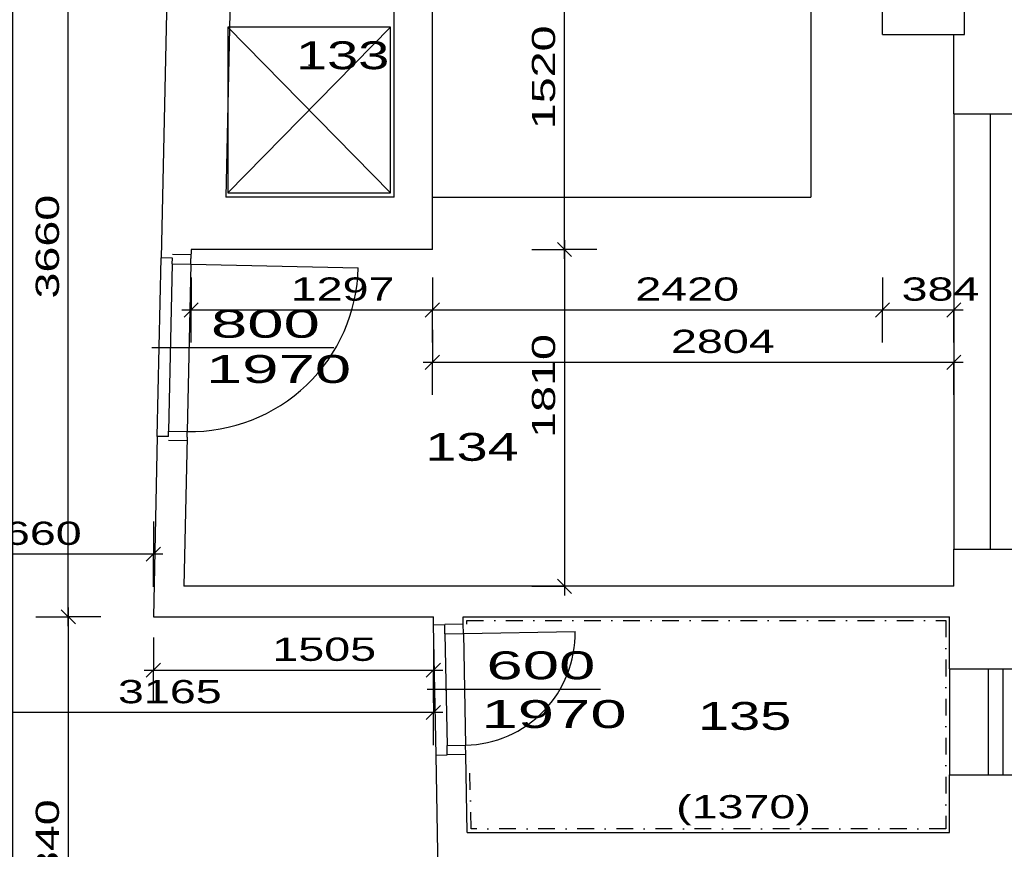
# Model space of a CAD drawing. Extents: x -196363 to 396902, y -489949 to -260582.
# Tile 35 of 256: x 34599 to 39893, y -385063 to -380603. Entities that reach past the tile are written whole.
import ezdxf

# ---------------------------------------------------------------- set-up
doc = ezdxf.new("R2010")
doc.units = 0
doc.header["$MEASUREMENT"] = 0
doc.linetypes.add('DOTDASH', pattern=[1, 0.3, -0.2, 0, -0.2, 0.3])
for name, color, linetype in [('dvere', 1, 'Continuous'), ('koty', 1, 'Continuous'), ('legenda', 1, 'Continuous'), ('noszdiv', 1, 'Continuous'), ('obklady', 14, 'Continuous'), ('okna', 2, 'Continuous'), ('popdver', 6, 'Continuous')]:
    doc.layers.add(name, color=color, linetype=linetype)
doc.styles.add('SPIRITTXTSTYLE1', font='ROMAN')
doc.styles.add('SPIRITTXTSTYLE2', font='txt')
doc.linetypes.add('CERCH2', pattern='A,0,-1,[17,dur+dsp vaclavov.shx,S=0.003401,R=0,X=-1,Y=0],0', length=1)
doc.dimstyles.new('SPIRITSTYLE101', dxfattribs={"dimtxt": 125, "dimasz": 12.7, "dimexe": 175, "dimexo": 161.500381, "dimgap": 50, "dimtad": 1, "dimdec": 3, "dimzin": 0, "dimdsep": 46, "dimlunit": 7, "dimtxsty": 'SPIRITTXTSTYLE1', "dimblk1": '_TICKMARKS101', "dimblk2": '_TICKMARKS101', "dimsah": 1, "dimcen": 0.09, "dimdle": 50, "dimclrd": 1, "dimclre": 1, "dimclrt": 1, "dimadec": 0, "dimazin": 0, "dimtfac": 1, "dimtdec": 4, "dimtofl": 0, "dimtmove": 1, "dimatfit": 0, "dimfxl": 0, "dimtolj": 1, "dimtzin": 0, "dimarcsym": 0})
doc.dimstyles.new('SPIRITSTYLE102', dxfattribs={"dimtxt": 125, "dimasz": 12.7, "dimexe": 175, "dimexo": 111.990234, "dimgap": 50, "dimtad": 1, "dimdec": 3, "dimzin": 0, "dimdsep": 46, "dimlunit": 7, "dimtxsty": 'SPIRITTXTSTYLE1', "dimblk1": '_TICKMARKS102', "dimblk2": '_TICKMARKS102', "dimsah": 1, "dimcen": 0.09, "dimdle": 50, "dimclrd": 1, "dimclre": 1, "dimclrt": 1, "dimadec": 0, "dimazin": 0, "dimtfac": 1, "dimtdec": 4, "dimtofl": 0, "dimtmove": 1, "dimatfit": 0, "dimfxl": 0, "dimtolj": 1, "dimtzin": 0, "dimarcsym": 0})
doc.dimstyles.new('SPIRITSTYLE103', dxfattribs={"dimtxt": 125, "dimasz": 12.7, "dimexe": 175, "dimexo": 339.821289, "dimgap": 50, "dimtad": 1, "dimdec": 3, "dimzin": 0, "dimdsep": 46, "dimlunit": 7, "dimtxsty": 'SPIRITTXTSTYLE1', "dimblk1": '_TICKMARKS103', "dimblk2": '_TICKMARKS103', "dimsah": 1, "dimcen": 0.09, "dimdle": 50, "dimclrd": 1, "dimclre": 1, "dimclrt": 1, "dimadec": 0, "dimazin": 0, "dimtfac": 1, "dimtdec": 4, "dimtofl": 0, "dimtmove": 1, "dimatfit": 0, "dimfxl": 0, "dimtolj": 1, "dimtzin": 0, "dimarcsym": 0})
doc.dimstyles.new('SPIRITSTYLE104', dxfattribs={"dimtxt": 125, "dimasz": 12.7, "dimexe": 175, "dimexo": 282.48526, "dimgap": 50, "dimtad": 1, "dimdec": 3, "dimzin": 0, "dimdsep": 46, "dimlunit": 7, "dimtxsty": 'SPIRITTXTSTYLE1', "dimblk1": '_TICKMARKS104', "dimblk2": '_TICKMARKS104', "dimsah": 1, "dimcen": 0.09, "dimdle": 50, "dimclrd": 1, "dimclre": 1, "dimclrt": 1, "dimadec": 0, "dimazin": 0, "dimtfac": 1, "dimtdec": 4, "dimtofl": 0, "dimtmove": 1, "dimatfit": 0, "dimfxl": 0, "dimtolj": 1, "dimtzin": 0, "dimarcsym": 0})
doc.dimstyles.new('SPIRITSTYLE146', dxfattribs={"dimtxt": 125, "dimasz": 12.7, "dimexe": 175, "dimexo": 534.835754, "dimgap": 50, "dimtad": 1, "dimdec": 3, "dimzin": 0, "dimdsep": 46, "dimlunit": 7, "dimtxsty": 'SPIRITTXTSTYLE1', "dimblk1": '_TICKMARKS146', "dimblk2": '_TICKMARKS146', "dimsah": 1, "dimcen": 0.09, "dimdle": 50, "dimclrd": 1, "dimclre": 1, "dimclrt": 1, "dimadec": 0, "dimazin": 0, "dimtfac": 1, "dimtdec": 4, "dimtofl": 0, "dimtmove": 1, "dimatfit": 0, "dimfxl": 0, "dimtolj": 1, "dimtzin": 0, "dimarcsym": 0})
doc.dimstyles.new('SPIRITSTYLE147', dxfattribs={"dimtxt": 125, "dimasz": 12.7, "dimexe": 175, "dimexo": 149.842194, "dimgap": 50, "dimtad": 1, "dimdec": 3, "dimzin": 0, "dimdsep": 46, "dimlunit": 7, "dimtxsty": 'SPIRITTXTSTYLE1', "dimblk1": '_TICKMARKS147', "dimblk2": '_TICKMARKS147', "dimsah": 1, "dimcen": 0.09, "dimdle": 50, "dimclrd": 1, "dimclre": 1, "dimclrt": 1, "dimadec": 0, "dimazin": 0, "dimtfac": 1, "dimtdec": 4, "dimtofl": 0, "dimtmove": 1, "dimatfit": 0, "dimfxl": 0, "dimtolj": 1, "dimtzin": 0, "dimarcsym": 0})
doc.dimstyles.new('SPIRITSTYLE148', dxfattribs={"dimtxt": 125, "dimasz": 12.7, "dimexe": 175, "dimexo": 1305.641357, "dimgap": 50, "dimtad": 1, "dimdec": 3, "dimzin": 0, "dimdsep": 46, "dimlunit": 7, "dimtxsty": 'SPIRITTXTSTYLE1', "dimblk1": '_TICKMARKS148', "dimblk2": '_TICKMARKS148', "dimsah": 1, "dimcen": 0.09, "dimdle": 50, "dimclrd": 1, "dimclre": 1, "dimclrt": 1, "dimadec": 0, "dimazin": 0, "dimtfac": 1, "dimtdec": 4, "dimtofl": 0, "dimtmove": 1, "dimatfit": 0, "dimfxl": 0, "dimtolj": 1, "dimtzin": 0, "dimarcsym": 0})
doc.dimstyles.new('SPIRITSTYLE149', dxfattribs={"dimtxt": 125, "dimasz": 12.7, "dimexe": 175, "dimexo": 430.978516, "dimgap": 50, "dimtad": 1, "dimdec": 3, "dimzin": 0, "dimdsep": 46, "dimlunit": 7, "dimtxsty": 'SPIRITTXTSTYLE1', "dimblk1": '_TICKMARKS149', "dimblk2": '_TICKMARKS149', "dimsah": 1, "dimcen": 0.09, "dimdle": 50, "dimclrd": 1, "dimclre": 1, "dimclrt": 1, "dimadec": 0, "dimazin": 0, "dimtfac": 1, "dimtdec": 4, "dimtofl": 0, "dimtmove": 1, "dimatfit": 0, "dimfxl": 0, "dimtolj": 1, "dimtzin": 0, "dimarcsym": 0})
doc.dimstyles.new('SPIRITSTYLE40', dxfattribs={"dimtxt": 125, "dimasz": 12.7, "dimexe": 175, "dimexo": 3864.468262, "dimgap": 50, "dimtad": 1, "dimdec": 3, "dimzin": 0, "dimdsep": 46, "dimlunit": 7, "dimtxsty": 'SPIRITTXTSTYLE1', "dimblk1": '_TICKMARKS40', "dimblk2": '_TICKMARKS40', "dimsah": 1, "dimcen": 0.09, "dimdle": 50, "dimclrd": 1, "dimclre": 1, "dimclrt": 1, "dimadec": 0, "dimazin": 0, "dimtfac": 1, "dimtdec": 4, "dimtofl": 0, "dimtmove": 1, "dimatfit": 0, "dimfxl": 0, "dimtolj": 1, "dimtzin": 0, "dimarcsym": 0})
doc.dimstyles.new('SPIRITSTYLE41', dxfattribs={"dimtxt": 125, "dimasz": 12.7, "dimexe": 175, "dimexo": 3840.829346, "dimgap": 50, "dimtad": 1, "dimdec": 3, "dimzin": 0, "dimdsep": 46, "dimlunit": 7, "dimtxsty": 'SPIRITTXTSTYLE1', "dimblk1": '_TICKMARKS41', "dimblk2": '_TICKMARKS41', "dimsah": 1, "dimcen": 0.09, "dimdle": 50, "dimclrd": 1, "dimclre": 1, "dimclrt": 1, "dimadec": 0, "dimazin": 0, "dimtfac": 1, "dimtdec": 4, "dimtofl": 0, "dimtmove": 1, "dimatfit": 0, "dimfxl": 0, "dimtolj": 1, "dimtzin": 0, "dimarcsym": 0})
doc.dimstyles.new('SPIRITSTYLE98', dxfattribs={"dimtxt": 125, "dimasz": 12.7, "dimexe": 175, "dimexo": 727.530945, "dimgap": 50, "dimtad": 1, "dimdec": 3, "dimzin": 0, "dimdsep": 46, "dimlunit": 7, "dimtxsty": 'SPIRITTXTSTYLE1', "dimblk1": '_TICKMARKS98', "dimblk2": '_TICKMARKS98', "dimsah": 1, "dimcen": 0.09, "dimdle": 50, "dimclrd": 1, "dimclre": 1, "dimclrt": 1, "dimadec": 0, "dimazin": 0, "dimtfac": 1, "dimtdec": 4, "dimtofl": 0, "dimtmove": 1, "dimatfit": 0, "dimfxl": 0, "dimtolj": 1, "dimtzin": 0, "dimarcsym": 0})

# ---------------------------------------------------------------- blocks, each defined once
blk = doc.blocks.new('_TICKMARKS40')
at = {"color": 1, "linetype": 'Continuous'}
blk.add_line((-3, -3), (3, 3), dxfattribs=at)
blk = doc.blocks.new('*D81')
at = {"color": 1, "linetype": 'Continuous', "ltscale": 300}
for p, q in [((43637.5, -385202.9, 1723.8), (43637.5, -384922.9, 1723.8)), ((43462.5, -384972.9, 1723.8), (43637.5, -384972.9, 1723.8)), ((43812.5, -384972.9, 1723.8), (43637.5, -384972.9, 1723.8)), ((43462.5, -385152.9, 1723.8), (43637.5, -385152.9, 1723.8)), ((43812.5, -385152.9, 1723.8), (43637.5, -385152.9, 1723.8))]:
    blk.add_line(p, q, dxfattribs=at)
at = {"color": 1, "linetype": 'Continuous', "ltscale": 300, "xscale": 12.69999980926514, "yscale": 12.69999980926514, "zscale": 12.69999980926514}
for p, rotation in [((43637.5, -384972.9, 1723.8), 90.00000250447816), ((43637.5, -385152.9, 1723.8), 270.0000006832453)]:
    blk.add_blockref('_TICKMARKS40', p, dxfattribs=dict(at, rotation=rotation))
at = {"color": 1, "linetype": 'Continuous', "ltscale": 300, "style": 'SPIRITTXTSTYLE1', "width": 1.5}
blk.add_text('180', height=125, rotation=90, dxfattribs=at).set_placement((43809.1, -385375.3, 1723.8))
blk = doc.blocks.new('*D82')
at = {"color": 1, "linetype": 'Continuous', "ltscale": 300}
for p, q in [((43637.5, -385022.9, 1723.8), (43637.5, -383762.9, 1723.8)), ((43462.5, -383812.9, 1723.8), (43637.5, -383812.9, 1723.8)), ((43812.5, -383812.9, 1723.8), (43637.5, -383812.9, 1723.8)), ((43462.5, -384972.9, 1723.8), (43637.5, -384972.9, 1723.8)), ((43812.5, -384972.9, 1723.8), (43637.5, -384972.9, 1723.8))]:
    blk.add_line(p, q, dxfattribs=at)
at = {"color": 1, "linetype": 'Continuous', "ltscale": 300, "xscale": 12.69999980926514, "yscale": 12.69999980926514, "zscale": 12.69999980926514}
for p, rotation in [((43637.5, -383812.9, 1723.8), 90.00000250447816), ((43637.5, -384972.9, 1723.8), 270.0000006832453)]:
    blk.add_blockref('_TICKMARKS40', p, dxfattribs=dict(at, rotation=rotation))
at = {"color": 1, "linetype": 'Continuous', "ltscale": 300, "style": 'SPIRITTXTSTYLE1', "width": 1.5}
blk.add_text('1160', height=125, rotation=90, dxfattribs=at).set_placement((43587.5, -384500, 1723.8))
blk = doc.blocks.new('*D83')
at = {"color": 1, "linetype": 'Continuous', "ltscale": 300}
for p, q in [((43637.5, -383862.9, 1723.8), (43637.5, -383598.7, 1723.8)), ((43462.5, -383648.7, 1723.8), (43637.5, -383648.7, 1723.8)), ((43812.5, -383648.7, 1723.8), (43637.5, -383648.7, 1723.8)), ((43462.5, -383812.9, 1723.8), (43637.5, -383812.9, 1723.8)), ((43812.5, -383812.9, 1723.8), (43637.5, -383812.9, 1723.8))]:
    blk.add_line(p, q, dxfattribs=at)
at = {"color": 1, "linetype": 'Continuous', "ltscale": 300, "xscale": 12.69999980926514, "yscale": 12.69999980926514, "zscale": 12.69999980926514}
for p, rotation in [((43637.5, -383648.7, 1723.8), 90.00000250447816), ((43637.5, -383812.9, 1723.8), 270.0000006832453)]:
    blk.add_blockref('_TICKMARKS40', p, dxfattribs=dict(at, rotation=rotation))
at = {"color": 1, "linetype": 'Continuous', "ltscale": 300, "style": 'SPIRITTXTSTYLE1', "width": 1.5}
blk.add_text('164', height=125, rotation=90, dxfattribs=at).set_placement((43832.6, -384028.2, 1723.8))
blk = doc.blocks.new('_TICKMARKS41')
at = {"color": 1, "linetype": 'Continuous'}
blk.add_line((-3, -3), (3, 3), dxfattribs=at)
blk = doc.blocks.new('*D84')
at = {"color": 1, "linetype": 'Continuous', "ltscale": 300}
for p, q in [((43637.5, -383698.7, 1723.8), (43637.5, -380268.7, 1723.8)), ((43462.5, -380318.7, 1723.8), (43637.5, -380318.7, 1723.8)), ((43812.5, -380318.7, 1723.8), (43637.5, -380318.7, 1723.8)), ((43462.5, -383648.7, 1723.8), (43637.5, -383648.7, 1723.8)), ((43812.5, -383648.7, 1723.8), (43637.5, -383648.7, 1723.8))]:
    blk.add_line(p, q, dxfattribs=at)
at = {"color": 1, "linetype": 'Continuous', "ltscale": 300, "xscale": 12.69999980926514, "yscale": 12.69999980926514, "zscale": 12.69999980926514}
for p, rotation in [((43637.5, -380318.7, 1723.8), 90.00000250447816), ((43637.5, -383648.7, 1723.8), 270.0000006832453)]:
    blk.add_blockref('_TICKMARKS41', p, dxfattribs=dict(at, rotation=rotation))
at = {"color": 1, "linetype": 'Continuous', "ltscale": 300, "style": 'SPIRITTXTSTYLE1', "width": 1.5}
blk.add_text('3330', height=125, rotation=90, dxfattribs=at).set_placement((43587.5, -382102.7, 1723.8))
blk = doc.blocks.new('_TICKMARKS98')
at = {"color": 1, "linetype": 'Continuous'}
blk.add_line((-3, -3), (3, 3), dxfattribs=at)
blk = doc.blocks.new('*D216')
at = {"color": 1, "linetype": 'Continuous', "ltscale": 300}
for p, q in [((34560.53125, -378082.875, 1723.80005), (34560.53125, -386702.875, 1723.80005)), ((34385.53125, -378132.875, 1723.80005), (34560.53125, -378132.875, 1723.80005)), ((34735.53125, -378132.875, 1723.80005), (34560.53125, -378132.875, 1723.80005)), ((34385.53125, -386652.875, 1723.80005), (34560.53125, -386652.875, 1723.80005)), ((34735.53125, -386652.875, 1723.80005), (34560.53125, -386652.875, 1723.80005))]:
    blk.add_line(p, q, dxfattribs=at)
at = {"color": 1, "linetype": 'Continuous', "ltscale": 300, "xscale": 12.69999980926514, "yscale": 12.69999980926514, "zscale": 12.69999980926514}
for p, rotation in [((34560.53125, -378132.875, 1723.80005), 90.00000250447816), ((34560.53125, -386652.875, 1723.80005), -90.00000250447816)]:
    blk.add_blockref('_TICKMARKS98', p, dxfattribs=dict(at, rotation=rotation))
at = {"color": 1, "linetype": 'Continuous', "ltscale": 300, "style": 'SPIRITTXTSTYLE1', "width": 1.5}
blk.add_text('8520', height=125, rotation=450.00001935, dxfattribs=at).set_placement((34510.53125, -382511.90625, 1723.80005))
blk = doc.blocks.new('_TICKMARKS101')
at = {"color": 1, "linetype": 'Continuous'}
blk.add_line((-3, -3), (3, 3), dxfattribs=at)
blk = doc.blocks.new('*D221')
at = {"color": 1, "linetype": 'Continuous', "ltscale": 300}
for p, q in [((33658, -383301.4, 1723.8), (33658, -383476.4, 1723.8)), ((35318, -383301.4, 1723.8), (35318, -383476.4, 1723.8)), ((35368, -383476.4, 1723.8), (33608, -383476.4, 1723.8)), ((33658, -383651.4, 1723.8), (33658, -383476.4, 1723.8)), ((35318, -383651.4, 1723.8), (35318, -383476.4, 1723.8))]:
    blk.add_line(p, q, dxfattribs=at)
at = {"color": 1, "linetype": 'Continuous', "ltscale": 300, "xscale": 12.69999980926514, "yscale": 12.69999980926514, "zscale": 12.69999980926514}
for p, rotation in [((33658, -383476.4, 1723.8), 180.0000050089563), ((35318, -383476.4, 1723.8), 360.0000100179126)]:
    blk.add_blockref('_TICKMARKS101', p, dxfattribs=dict(at, rotation=rotation))
at = {"color": 1, "linetype": 'Continuous', "ltscale": 300, "style": 'SPIRITTXTSTYLE1', "width": 1.5}
blk.add_text('1660', height=125, rotation=360, dxfattribs=at).set_placement((34374.9, -383426.4, 1723.8))
blk = doc.blocks.new('_TICKMARKS102')
at = {"color": 1, "linetype": 'Continuous'}
blk.add_line((-3, -3), (3, 3), dxfattribs=at)
blk = doc.blocks.new('*D222')
at = {"color": 1, "linetype": 'Continuous', "ltscale": 300}
for p, q in [((35318, -383924.9, 1723.8), (35318, -384099.9, 1723.8)), ((36823.3, -383924.9, 1723.8), (36823.3, -384099.9, 1723.8)), ((35268, -384099.9, 1723.8), (36873.3, -384099.9, 1723.8)), ((35318, -384274.9, 1723.8), (35318, -384099.9, 1723.8)), ((36823.3, -384274.9, 1723.8), (36823.3, -384099.9, 1723.8))]:
    blk.add_line(p, q, dxfattribs=at)
at = {"color": 1, "linetype": 'Continuous', "ltscale": 300, "xscale": 12.69999980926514, "yscale": 12.69999980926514, "zscale": 12.69999980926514, "rotation": 180.0000050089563}
blk.add_blockref('_TICKMARKS102', (35318, -384099.9, 1723.8), dxfattribs=at)
at = {"color": 1, "linetype": 'Continuous', "ltscale": 300, "xscale": 12.69999980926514, "yscale": 12.69999980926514, "zscale": 12.69999980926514}
blk.add_blockref('_TICKMARKS102', (36823.3, -384099.9, 1723.8), dxfattribs=at)
at = {"color": 1, "linetype": 'Continuous', "ltscale": 300, "style": 'SPIRITTXTSTYLE1', "width": 1.5}
blk.add_text('1505', height=125, dxfattribs=at).set_placement((35957.5, -384049.9, 1723.8))
blk = doc.blocks.new('_TICKMARKS103')
at = {"color": 1, "linetype": 'Continuous'}
blk.add_line((-3, -3), (3, 3), dxfattribs=at)
blk = doc.blocks.new('*D223')
at = {"color": 1, "linetype": 'Continuous', "ltscale": 300}
for p, q in [((33658, -384152.7, 1723.8), (33658, -384327.7, 1723.8)), ((36823.3, -384152.7, 1723.8), (36823.3, -384327.7, 1723.8)), ((36873.3, -384327.7, 1723.8), (33608, -384327.7, 1723.8)), ((33658, -384502.7, 1723.8), (33658, -384327.7, 1723.8)), ((36823.3, -384502.7, 1723.8), (36823.3, -384327.7, 1723.8))]:
    blk.add_line(p, q, dxfattribs=at)
at = {"color": 1, "linetype": 'Continuous', "ltscale": 300, "xscale": 12.69999980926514, "yscale": 12.69999980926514, "zscale": 12.69999980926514}
for p, rotation in [((33658, -384327.7, 1723.8), 180.0000050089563), ((36823.3, -384327.7, 1723.8), 360.0000100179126)]:
    blk.add_blockref('_TICKMARKS103', p, dxfattribs=dict(at, rotation=rotation))
at = {"color": 1, "linetype": 'Continuous', "ltscale": 300, "style": 'SPIRITTXTSTYLE1', "width": 1.5}
blk.add_text('3165', height=125, rotation=360, dxfattribs=at).set_placement((35127.5, -384277.7, 1723.8))
blk = doc.blocks.new('_TICKMARKS104')
at = {"color": 1, "linetype": 'Continuous'}
blk.add_line((-3, -3), (3, 3), dxfattribs=at)
blk = doc.blocks.new('*D224')
at = {"color": 1, "linetype": 'Continuous', "ltscale": 300}
for p, q in [((34860.5, -383762.9, 1723.8), (34860.5, -386702.9, 1723.8)), ((34685.5, -383812.9, 1723.8), (34860.5, -383812.9, 1723.8)), ((35035.5, -383812.9, 1723.8), (34860.5, -383812.9, 1723.8)), ((34685.5, -386652.9, 1723.8), (34860.5, -386652.9, 1723.8)), ((35035.5, -386652.9, 1723.8), (34860.5, -386652.9, 1723.8))]:
    blk.add_line(p, q, dxfattribs=at)
at = {"color": 1, "linetype": 'Continuous', "ltscale": 300, "xscale": 12.69999980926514, "yscale": 12.69999980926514, "zscale": 12.69999980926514}
for p, rotation in [((34860.5, -383812.9, 1723.8), 90.00000250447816), ((34860.5, -386652.9, 1723.8), -90.00000250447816)]:
    blk.add_blockref('_TICKMARKS104', p, dxfattribs=dict(at, rotation=rotation))
at = {"color": 1, "linetype": 'Continuous', "ltscale": 300, "style": 'SPIRITTXTSTYLE1', "width": 1.5}
blk.add_text('2840', height=125, rotation=450, dxfattribs=at).set_placement((34810.5, -385351.9, 1723.8))
blk = doc.blocks.new('*D225')
at = {"color": 1, "linetype": 'Continuous', "ltscale": 300}
for p, q in [((34860.5, -383862.9, 1723.8), (34860.5, -380102.9, 1723.8)), ((34685.5, -380152.9, 1723.8), (34860.5, -380152.9, 1723.8)), ((35035.5, -380152.9, 1723.8), (34860.5, -380152.9, 1723.8)), ((34685.5, -383812.9, 1723.8), (34860.5, -383812.9, 1723.8)), ((35035.5, -383812.9, 1723.8), (34860.5, -383812.9, 1723.8))]:
    blk.add_line(p, q, dxfattribs=at)
at = {"color": 1, "linetype": 'Continuous', "ltscale": 300, "xscale": 12.69999980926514, "yscale": 12.69999980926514, "zscale": 12.69999980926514}
for p, rotation in [((34860.5, -380152.9, 1723.8), 90.00000250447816), ((34860.5, -383812.9, 1723.8), 270.0000006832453)]:
    blk.add_blockref('_TICKMARKS104', p, dxfattribs=dict(at, rotation=rotation))
at = {"color": 1, "linetype": 'Continuous', "ltscale": 300, "style": 'SPIRITTXTSTYLE1', "width": 1.5}
blk.add_text('3660', height=125, rotation=90, dxfattribs=at).set_placement((34810.5, -382101.9, 1723.8))
blk = doc.blocks.new('_TICKMARKS146')
at = {"color": 1, "linetype": 'Continuous'}
blk.add_line((-3, -3), (3, 3), dxfattribs=at)
blk = doc.blocks.new('*D292')
at = {"color": 1, "linetype": 'Continuous', "ltscale": 300}
for p, q in [((37527.9, -381888.7, 1723.8), (37527.9, -380268.7, 1723.8)), ((37352.9, -380318.7, 1723.8), (37527.9, -380318.7, 1723.8)), ((37702.9, -380318.7, 1723.8), (37527.9, -380318.7, 1723.8)), ((37352.9, -381838.7, 1723.8), (37527.9, -381838.7, 1723.8)), ((37702.9, -381838.7, 1723.8), (37527.9, -381838.7, 1723.8))]:
    blk.add_line(p, q, dxfattribs=at)
at = {"color": 1, "linetype": 'Continuous', "ltscale": 300, "xscale": 12.69999980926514, "yscale": 12.69999980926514, "zscale": 12.69999980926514}
for p, rotation in [((37527.9, -380318.7, 1723.8), 90.00000250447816), ((37527.9, -381838.7, 1723.8), 270.0000006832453)]:
    blk.add_blockref('_TICKMARKS146', p, dxfattribs=dict(at, rotation=rotation))
at = {"color": 1, "linetype": 'Continuous', "ltscale": 300, "style": 'SPIRITTXTSTYLE1', "width": 1.5}
blk.add_text('1520', height=125, rotation=90, dxfattribs=at).set_placement((37477.9, -381191.8, 1723.8))
blk = doc.blocks.new('*D293')
at = {"color": 1, "linetype": 'Continuous', "ltscale": 300}
for p, q in [((37527.9, -381788.7, 1723.8), (37527.9, -383698.7, 1723.8)), ((37352.9, -381838.7, 1723.8), (37527.9, -381838.7, 1723.8)), ((37702.9, -381838.7, 1723.8), (37527.9, -381838.7, 1723.8)), ((37352.9, -383648.7, 1723.8), (37527.9, -383648.7, 1723.8)), ((37702.9, -383648.7, 1723.8), (37527.9, -383648.7, 1723.8))]:
    blk.add_line(p, q, dxfattribs=at)
at = {"color": 1, "linetype": 'Continuous', "ltscale": 300, "xscale": 12.69999980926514, "yscale": 12.69999980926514, "zscale": 12.69999980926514}
for p, rotation in [((37527.9, -381838.7, 1723.8), 90.00000250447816), ((37527.9, -383648.7, 1723.8), -90.00000250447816)]:
    blk.add_blockref('_TICKMARKS146', p, dxfattribs=dict(at, rotation=rotation))
at = {"color": 1, "linetype": 'Continuous', "ltscale": 300, "style": 'SPIRITTXTSTYLE1', "width": 1.5}
blk.add_text('1810', height=125, rotation=450, dxfattribs=at).set_placement((37477.9, -382850.8, 1723.8))
blk = doc.blocks.new('_TICKMARKS147')
at = {"color": 1, "linetype": 'Continuous'}
blk.add_line((-3, -3), (3, 3), dxfattribs=at)
blk = doc.blocks.new('*D294')
at = {"color": 1, "linetype": 'Continuous', "ltscale": 300}
for p, q in [((35521.2, -381988.5, 1723.8), (35521.2, -382163.5, 1723.8)), ((36818, -381988.5, 1723.8), (36818, -382163.5, 1723.8)), ((35471.2, -382163.5, 1723.8), (36868, -382163.5, 1723.8)), ((35521.2, -382338.5, 1723.8), (35521.2, -382163.5, 1723.8)), ((36818, -382338.5, 1723.8), (36818, -382163.5, 1723.8))]:
    blk.add_line(p, q, dxfattribs=at)
at = {"color": 1, "linetype": 'Continuous', "ltscale": 300, "xscale": 12.69999980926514, "yscale": 12.69999980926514, "zscale": 12.69999980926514, "rotation": 180.0000050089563}
blk.add_blockref('_TICKMARKS147', (35521.2, -382163.5, 1723.8), dxfattribs=at)
at = {"color": 1, "linetype": 'Continuous', "ltscale": 300, "xscale": 12.69999980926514, "yscale": 12.69999980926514, "zscale": 12.69999980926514}
blk.add_blockref('_TICKMARKS147', (36818, -382163.5, 1723.8), dxfattribs=at)
at = {"color": 1, "linetype": 'Continuous', "ltscale": 300, "style": 'SPIRITTXTSTYLE1', "width": 1.5}
blk.add_text('1297', height=125, dxfattribs=at).set_placement((36056.5, -382113.5, 1723.8))
blk = doc.blocks.new('*D295')
at = {"color": 1, "linetype": 'Continuous', "ltscale": 300}
for p, q in [((36818, -381988.5, 1723.8), (36818, -382163.5, 1723.8)), ((39238, -381988.5, 1723.8), (39238, -382163.5, 1723.8)), ((36768, -382163.5, 1723.8), (39288, -382163.5, 1723.8)), ((36818, -382338.5, 1723.8), (36818, -382163.5, 1723.8)), ((39238, -382338.5, 1723.8), (39238, -382163.5, 1723.8))]:
    blk.add_line(p, q, dxfattribs=at)
at = {"color": 1, "linetype": 'Continuous', "ltscale": 300, "xscale": 12.69999980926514, "yscale": 12.69999980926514, "zscale": 12.69999980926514, "rotation": 180.0000050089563}
blk.add_blockref('_TICKMARKS147', (36818, -382163.5, 1723.8), dxfattribs=at)
at = {"color": 1, "linetype": 'Continuous', "ltscale": 300, "xscale": 12.69999980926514, "yscale": 12.69999980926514, "zscale": 12.69999980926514}
blk.add_blockref('_TICKMARKS147', (39238, -382163.5, 1723.8), dxfattribs=at)
at = {"color": 1, "linetype": 'Continuous', "ltscale": 300, "style": 'SPIRITTXTSTYLE1', "width": 1.5}
blk.add_text('2420', height=125, dxfattribs=at).set_placement((37909, -382113.5, 1723.8))
blk = doc.blocks.new('_TICKMARKS148')
at = {"color": 1, "linetype": 'Continuous'}
blk.add_line((-3, -3), (3, 3), dxfattribs=at)
blk = doc.blocks.new('*D296')
at = {"color": 1, "linetype": 'Continuous', "ltscale": 300}
for p, q in [((39238, -381988.5, 1723.8), (39238, -382163.5, 1723.8)), ((39621.6, -381988.5, 1723.8), (39621.6, -382163.5, 1723.8)), ((39188, -382163.5, 1723.8), (39671.6, -382163.5, 1723.8)), ((39238, -382338.5, 1723.8), (39238, -382163.5, 1723.8)), ((39621.6, -382338.5, 1723.8), (39621.6, -382163.5, 1723.8))]:
    blk.add_line(p, q, dxfattribs=at)
at = {"color": 1, "linetype": 'Continuous', "ltscale": 300, "xscale": 12.69999980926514, "yscale": 12.69999980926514, "zscale": 12.69999980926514, "rotation": 180.0000050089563}
blk.add_blockref('_TICKMARKS148', (39238, -382163.5, 1723.8), dxfattribs=at)
at = {"color": 1, "linetype": 'Continuous', "ltscale": 300, "xscale": 12.69999980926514, "yscale": 12.69999980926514, "zscale": 12.69999980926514}
blk.add_blockref('_TICKMARKS148', (39621.6, -382163.5, 1723.8), dxfattribs=at)
at = {"color": 1, "linetype": 'Continuous', "ltscale": 300, "style": 'SPIRITTXTSTYLE1', "width": 1.5}
blk.add_text('384', height=125, dxfattribs=at).set_placement((39340.5, -382113.5, 1723.8))
blk = doc.blocks.new('_TICKMARKS149')
at = {"color": 1, "linetype": 'Continuous'}
blk.add_line((-3, -3), (3, 3), dxfattribs=at)
blk = doc.blocks.new('*D297')
at = {"color": 1, "linetype": 'Continuous', "ltscale": 300}
for p, q in [((36818, -382269.7, 1723.8), (36818, -382444.7, 1723.8)), ((39621.6, -382269.7, 1723.8), (39621.6, -382444.7, 1723.8)), ((36768, -382444.7, 1723.8), (39671.6, -382444.7, 1723.8)), ((36818, -382619.7, 1723.8), (36818, -382444.7, 1723.8)), ((39621.6, -382619.7, 1723.8), (39621.6, -382444.7, 1723.8))]:
    blk.add_line(p, q, dxfattribs=at)
at = {"color": 1, "linetype": 'Continuous', "ltscale": 300, "xscale": 12.69999980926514, "yscale": 12.69999980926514, "zscale": 12.69999980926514, "rotation": 180.0000050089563}
blk.add_blockref('_TICKMARKS149', (36818, -382444.7, 1723.8), dxfattribs=at)
at = {"color": 1, "linetype": 'Continuous', "ltscale": 300, "xscale": 12.69999980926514, "yscale": 12.69999980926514, "zscale": 12.69999980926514}
blk.add_blockref('_TICKMARKS149', (39621.6, -382444.7, 1723.8), dxfattribs=at)
at = {"color": 1, "linetype": 'Continuous', "ltscale": 300, "style": 'SPIRITTXTSTYLE1', "width": 1.5}
blk.add_text('2804', height=125, dxfattribs=at).set_placement((38100.8, -382394.7, 1723.8))

msp = doc.modelspace()

# ---------------------------------------------------------------- linework, layer by layer
at = {"layer": 'dvere', "color": 7, "linetype": 'Continuous', "ltscale": 304.799988}
for p, q in [((35520.58594, -381866.8125, 1723.80005), (35420.60938, -381864.65625, 1723.80005)), ((35498.73438, -382866.59375, 1723.80005), (35398.75781, -382864.40625, 1723.80005)), ((36984.125, -383853.09375, 1723.80005), (36884.13672, -383855, 1723.80005)), ((36997.56641, -384552.9375, 1723.80005), (36897.59375, -384554.875, 1723.80005))]:
    msp.add_line(p, q, dxfattribs=at)
at = {"layer": 'dvere', "color": 7, "linetype": 'Continuous', "ltscale": 370.000031}
for p, q in [((35419.51953, -381914.625, 1723.80005), (35399.84766, -382814.40625, 1723.80005)), ((35519.49219, -381916.8125, 1723.80005), (35499.82422, -382816.59375, 1723.80005))]:
    msp.add_line(p, q, dxfattribs=at)
at = {"layer": 'dvere', "color": 7, "linetype": 'Continuous', "ltscale": 300}
for p, q in [((35519.49219, -381916.8125, 2623.80005), (36419.30859, -381936.46875, 2623.80005)), ((36985.07812, -383903.0625, 2623.80005), (37584.98047, -383891.53125, 2623.80005))]:
    msp.add_line(p, q, dxfattribs=at)
at = {"layer": 'dvere', "color": 7, "linetype": 'Continuous', "ltscale": 270}
for p, q in [((36885.08984, -383904.96875, 1723.80005), (36896.625, -384504.875, 1723.80005)), ((36985.07812, -383903.0625, 1723.80005), (36996.61328, -384502.96875, 1723.80005))]:
    msp.add_line(p, q, dxfattribs=at)
at = {"layer": 'dvere', "color": 7, "linetype": 'Continuous', "ltscale": 300}
for centre, radius, start, end in [((35519.49219, -381916.8125, 2623.80005), 900.02979, 268.74769916, 358.74770849), ((36985.07812, -383903.0625, 2623.80005), 600.01202, 271.10149163, 361.10150096)]:
    msp.add_arc(centre, radius, start, end, dxfattribs=at)
at = {"layer": 'dvere', "color": 7, "linetype": 'Continuous', "ltscale": 250}
for p in [(35409.68359, -382364.5, 1723.80005), (36890.85938, -384204.9375, 1723.80005)]:
    msp.add_point(p, dxfattribs=at)
at = {"layer": 'dvere', "color": 7, "linetype": 'Continuous', "ltscale": 300}
for p in [(35509.64844, -382366.71875, 2623.80005), (36990.83203, -384203, 2623.80005)]:
    msp.add_point(p, dxfattribs=at)
at = {"layer": 'noszdiv', "color": 1, "linetype": 'Continuous', "ltscale": 300}
for p, q in [((35398, -380152.875, 2623.80005), (35360.17188, -381883.3125, 2623.80005)), ((36818.01953, -381838.6875, 2623.80005), (36818.01953, -380318.65625, 2623.80005)), ((39238.01562, -380682.875, 2623.80005), (39238.01562, -380272.875, 2623.80005)), ((39238.01562, -380682.875, 2623.80005), (39238.01562, -380318.65625, 2623.80005)), ((39678, -380682.875, 2623.80005), (39678, -380272.875, 2623.80005)), ((35733.70703, -380352.875, 2623.80005), (35707.41406, -381556.28125, 2623.80005)), ((36613.00781, -381556.28125, 2623.80005), (36613.00781, -380352.875, 2623.80005)), ((36593.01562, -380642.875, 2623.80005), (35718.00781, -380642.875, 2623.80005)), ((35718.00781, -380642.875, 2623.80005), (35718.00781, -381532.84375, 2623.80005)), ((35718.00781, -381532.84375, 2623.80005), (36593.01562, -380642.875, 2623.80005)), ((35718.00781, -380642.875, 2623.80005), (36593.01562, -381532.84375, 2623.80005)), ((36593.01562, -381532.84375, 2623.80005), (36593.01562, -380642.875, 2623.80005)), ((39238.01562, -380682.875, 2623.80005), (39621.64453, -380682.875, 2623.80005)), ((39621.64453, -380682.875, 2623.80005), (39678, -380682.875, 2623.80005)), ((39621.64453, -381108.65625, 2623.80005), (39621.64453, -380682.875, 2623.80005)), ((39621.64453, -381108.65625, 2623.80005), (40093.00781, -381108.65625, 2623.80005)), ((35718.00781, -381532.84375, 2623.80005), (36593.01562, -381532.84375, 2623.80005)), ((36613.00781, -381556.28125, 2623.80005), (35707.41406, -381556.28125, 2623.80005)), ((35521.20703, -381838.6875, 2623.80005), (35520.14062, -381886.8125, 2623.80005)), ((36818.01953, -381838.6875, 2623.80005), (35521.20703, -381838.6875, 2623.80005)), ((35420.17578, -381884.625, 2623.80005), (35360.17188, -381883.3125, 2623.80005)), ((35419.50781, -381914.625, 2623.80005), (35420.17578, -381884.625, 2623.80005)), ((35519.49219, -381916.8125, 2623.80005), (35520.14062, -381886.8125, 2623.80005)), ((35419.50781, -381914.625, 2623.80005), (35519.49219, -381916.8125, 2623.80005)), ((35339.21484, -382843.09375, 2623.80005), (35318.00391, -383812.875, 2623.80005)), ((35399.19141, -382844.40625, 2623.80005), (35339.21484, -382843.09375, 2623.80005)), ((35399.19141, -382844.40625, 2623.80005), (35399.83594, -382814.4375, 2623.80005)), ((35399.83594, -382814.4375, 2623.80005), (35499.82422, -382816.625, 2623.80005)), ((35499.17969, -382846.59375, 2623.80005), (35481.64062, -383648.65625, 2623.80005)), ((35499.17969, -382846.59375, 2623.80005), (35499.82422, -382816.625, 2623.80005)), ((39621.64453, -383648.65625, 2623.80005), (39621.64453, -383448.65625, 2623.80005)), ((39621.64453, -383448.65625, 2623.80005), (40093.00781, -383448.65625, 2623.80005)), ((39621.64453, -383648.65625, 2623.80005), (35481.64062, -383648.65625, 2623.80005)), ((35318.00391, -383812.875, 2623.80005), (36823.27734, -383812.875, 2623.80005)), ((36824.09766, -383856.15625, 2623.80005), (36823.27734, -383812.875, 2623.80005)), ((36983.29297, -383812.875, 2623.80005), (39598.00391, -383812.875, 2623.80005)), ((36984.0625, -383853.09375, 2623.80005), (36983.29297, -383812.875, 2623.80005)), ((39598.00391, -384092.875, 2623.80005), (39598.00391, -383812.875, 2623.80005)), ((36824.09766, -383856.15625, 2623.80005), (36884.125, -383855, 2623.80005)), ((36885.08984, -383905, 2623.80005), (36884.125, -383855, 2623.80005)), ((36984.11328, -383853.09375, 2623.80005), (36984.0625, -383853.09375, 2623.80005)), ((36985.07812, -383903.0625, 2623.80005), (36984.11328, -383853.09375, 2623.80005)), ((36885.08984, -383905, 2623.80005), (36985.07812, -383903.0625, 2623.80005)), ((39598.00391, -384092.875, 2623.80005), (40093.00781, -384092.875, 2623.80005)), ((36896.625, -384504.875, 2623.80005), (36996.61328, -384502.96875, 2623.80005)), ((36897.59375, -384554.875, 2623.80005), (36896.625, -384504.875, 2623.80005)), ((36997.55469, -384552.9375, 2623.80005), (36996.61328, -384502.96875, 2623.80005)), ((36837.58984, -384556.03125, 2623.80005), (36897.59375, -384554.875, 2623.80005)), ((36878.02344, -386652.875, 2623.80005), (36837.58984, -384556.03125, 2623.80005)), ((37005.65625, -384972.875, 2623.80005), (36997.55469, -384552.9375, 2623.80005)), ((39598.00391, -384972.875, 2623.80005), (39598.00391, -384662.875, 2623.80005)), ((39598.00391, -384662.875, 2623.80005), (40093.00781, -384662.875, 2623.80005)), ((37005.66797, -384972.875, 2623.80005), (39598.00391, -384972.875, 2623.80005))]:
    msp.add_line(p, q, dxfattribs=at)
at = {"layer": 'noszdiv', "color": 1, "linetype": 'CERCH2', "ltscale": 300}
for p, q in [((38853.00781, -380318.65625, 2623.80005), (38853.00781, -381556.28125, 2623.80005)), ((36818.01953, -381556.28125, 2623.80005), (38853.00781, -381556.28125, 2623.80005)), ((35339.21484, -382843.09375, 2623.80005), (35360.17188, -381883.3125, 2623.80005)), ((36837.58984, -384556.03125, 2623.80005), (36824.09766, -383856.15625, 2623.80005))]:
    msp.add_line(p, q, dxfattribs=at)
at = {"layer": 'noszdiv', "color": 1, "linetype": 'Continuous', "ltscale": 300}
msp.add_point((36155.51172, -380847.34375, 2623.80005), dxfattribs=at)
at = {"layer": 'obklady', "color": 14, "linetype": 'DOTDASH', "ltscale": 300}
for p, q in [((37003.29688, -383832.875, 4347.59961), (39578, -383832.875, 4347.59961)), ((37003.69531, -383852.6875, 4347.59961), (37003.29688, -383832.875, 4347.59961)), ((39578, -383832.875, 4347.59961), (39578, -384952.875, 4347.59961)), ((37025.67188, -384952.875, 4347.59961), (37017.67188, -384552.5625, 4347.59961)), ((39578, -384952.875, 4347.59961), (37025.67188, -384952.875, 4347.59961))]:
    msp.add_line(p, q, dxfattribs=at)
at = {"layer": 'okna', "color": 7, "linetype": 'Continuous', "ltscale": 300}
for p, q in [((39621.64453, -381108.65625, 5171.3999), (39621.64453, -383448.65625, 5171.3999)), ((39817.32812, -381108.65625, 5247.6001), (39817.32812, -383448.65625, 5247.6001)), ((39598.00391, -384092.875, 5995.2002), (39598.00391, -384662.875, 5995.2002)), ((39805.49609, -384092.875, 6071.3999), (39805.49609, -384662.875, 6071.3999)), ((39885.51562, -384092.875, 6071.3999), (39885.51562, -384662.875, 6071.3999))]:
    msp.add_line(p, q, dxfattribs=at)
at = {"layer": 'popdver', "color": 6, "linetype": 'Continuous', "ltscale": 250}
for p, q in [((36288.16797, -382366.71875, 1723.80005), (35309.42188, -382366.71875, 1723.80005)), ((37721.48047, -384203, 1723.80005), (36790.60938, -384203, 1723.80005))]:
    msp.add_line(p, q, dxfattribs=at)
at = {"layer": 'popdver', "color": 6, "linetype": 'Continuous', "ltscale": 304.799988}
for p in [(35509.66016, -382366.71875, 1723.80005), (36990.84766, -384203, 1723.80005)]:
    msp.add_point(p, dxfattribs=at)
at = {"layer": 'popdver', "color": 6, "linetype": 'Continuous', "ltscale": 250}
for p in [(35509.66016, -382366.71875, 1723.80005), (36990.84766, -384203, 1723.80005)]:
    msp.add_point(p, dxfattribs=at)

# ---------------------------------------------------------------- texts
at = {"layer": 'legenda', "color": 1, "linetype": 'Continuous', "ltscale": 300, "style": 'SPIRITTXTSTYLE2', "width": 1.5}
for s, p in [('133', (36084.67969, -380869.03125, 1723.80005)), ('134', (36780.53906, -382974.34375, 1723.80005)), ('135', (38245.48047, -384420.65625, 1723.80005))]:
    msp.add_text(s, height=150, dxfattribs=at).set_placement(p)
at = {"layer": 'obklady', "color": 14, "linetype": 'DOTDASH', "ltscale": 300, "style": 'SPIRITTXTSTYLE1', "width": 1.5}
msp.add_text('(1370)', height=125, dxfattribs=at).set_placement((38128.48828, -384896.53125, 2623.80005))
at = {"layer": 'popdver', "color": 6, "linetype": 'Continuous', "ltscale": 250, "style": 'SPIRITTXTSTYLE1', "width": 1.75}
for s, p in [('800', (35627.53125, -382312.59375)), ('1970', (35600.38281, -382555.78125)), ('600', (37108.71875, -384148.875)), ('1970', (37081.57031, -384410.8125))]:
    msp.add_text(s, height=150, dxfattribs=at).set_placement(p)

# ---------------------------------------------------------------- dimensions: what is measured, and where the dimension line sits
at = {"layer": 'koty', "color": 1, "linetype": 'Continuous', "ltscale": 300}
for base, p1, p2, dimstyle, picture, middle in [((34560.53125, -378132.875, 1723.80005), (33658, -378132.875, 1723.80005), (33743.00781, -386652.875, 1723.80005), 'SPIRITSTYLE98', '*D216', (34560.53125, -382392.875, 1723.80005)), ((34860.51953, -383812.875, 1723.80005), (35318.00391, -383812.875, 1723.80005), (35398, -380152.875, 1723.80005), 'SPIRITSTYLE104', '*D225', (34860.51953, -381982.875, 1723.80005)), ((37527.85547, -381838.6875, 1723.80005), (36818.01953, -381838.6875, 1723.80005), (36818.01953, -380318.65625, 1723.80005), 'SPIRITSTYLE146', '*D292', (37527.85547, -381078.6875, 1723.80005)), ((43637.47266, -383648.65625, 1723.80005), (39621.64453, -383648.65625, 1723.80005), (39238.01562, -380318.65625, 1723.80005), 'SPIRITSTYLE41', '*D84', (43637.47266, -381983.65625, 1723.80005)), ((37527.85547, -381838.6875, 1723.80005), (36818.01953, -381838.6875, 1723.80005), (36818.01953, -383648.65625, 1723.80005), 'SPIRITSTYLE146', '*D293', (37527.85547, -382743.65625, 1723.80005)), ((34860.51953, -383812.875, 1723.80005), (35318.00391, -383812.875, 1723.80005), (35608.02344, -386652.875, 1723.80005), 'SPIRITSTYLE104', '*D224', (34860.51953, -385232.875, 1723.80005)), ((43637.47266, -384972.875, 1723.80005), (39598.00391, -384972.875, 1723.80005), (39598.00391, -383812.875, 1723.80005), 'SPIRITSTYLE40', '*D82', (43637.47266, -384392.875, 1723.80005))]:
    dim = msp.add_linear_dim(base=base, p1=p1, p2=p2, angle=90.0000025, dimstyle=dimstyle, dxfattribs=at)
    dim.commit()
    dim.dimension.update_dxf_attribs({"geometry": picture, "text_midpoint": middle})
for base, p1, p2, dimstyle, picture, middle in [((36818.01953, -382163.5, 1723.80005), (36818.01953, -381838.6875, 1723.80005), (39238.01562, -380682.875, 1723.80005), 'SPIRITSTYLE147', '*D295', (38028.01562, -382163.5, 1723.80005)), ((39238.01562, -382163.5, 1723.80005), (39238.01562, -380682.875, 1723.80005), (39621.64453, -380682.875, 1723.80005), 'SPIRITSTYLE148', '*D296', (39429.82812, -382163.5, 1723.80005)), ((35521.20703125, -382163.5, 1723.8000488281), (35521.20703125, -381838.6875, 1723.8000488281), (36818.01953125, -381838.6875, 1723.8000488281), 'SPIRITSTYLE147', '*D294', (36169.61328125, -382163.5, 1723.8000488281)), ((36818.01953, -382444.65625, 1723.80005), (36818.01953, -381838.6875, 1723.80005), (39621.64453, -381838.6875, 1723.80005), 'SPIRITSTYLE149', '*D297', (38219.83203, -382444.65625, 1723.80005)), ((35318.00391, -383476.375, 1723.80005), (35318.00391, -383812.875, 1723.80005), (33658, -383812.875, 1723.80005), 'SPIRITSTYLE101', '*D221', (34488.00391, -383476.375, 1723.80005)), ((36823.27734, -384327.6875, 1723.80005), (36823.27734, -383812.875, 1723.80005), (33658, -383812.875, 1723.80005), 'SPIRITSTYLE103', '*D223', (35240.64062, -384327.6875, 1723.80005)), ((35318.00391, -384099.875, 1723.80005), (35318.00391, -383812.875, 1723.80005), (36823.27734, -383812.875, 1723.80005), 'SPIRITSTYLE102', '*D222', (36070.64062, -384099.875, 1723.80005))]:
    dim = msp.add_linear_dim(base=base, p1=p1, p2=p2, dimstyle=dimstyle, dxfattribs=at)
    dim.commit()
    dim.dimension.update_dxf_attribs({"geometry": picture, "text_midpoint": middle})
for base, p1, p2, picture, middle in [((43637.47266, -383812.875, 1723.80005), (39598.00391, -383812.875, 1723.80005), (39598.00391, -383648.65625, 1723.80005), '*D83', (43683.75391, -384028.15625)), ((43637.47266, -385152.875, 1723.80005), (39598.00391, -385152.875, 1723.80005), (39598.00391, -384972.875, 1723.80005), '*D81', (43660.3125, -385375.3125))]:
    dim = msp.add_linear_dim(base=base, p1=p1, p2=p2, angle=90.0000025, dimstyle='SPIRITSTYLE40', dxfattribs=at)
    dim.commit()
    dim.dimension.update_dxf_attribs({"geometry": picture, "text_midpoint": middle, "dimtype": 160})

doc.saveas('drawing.dxf')
